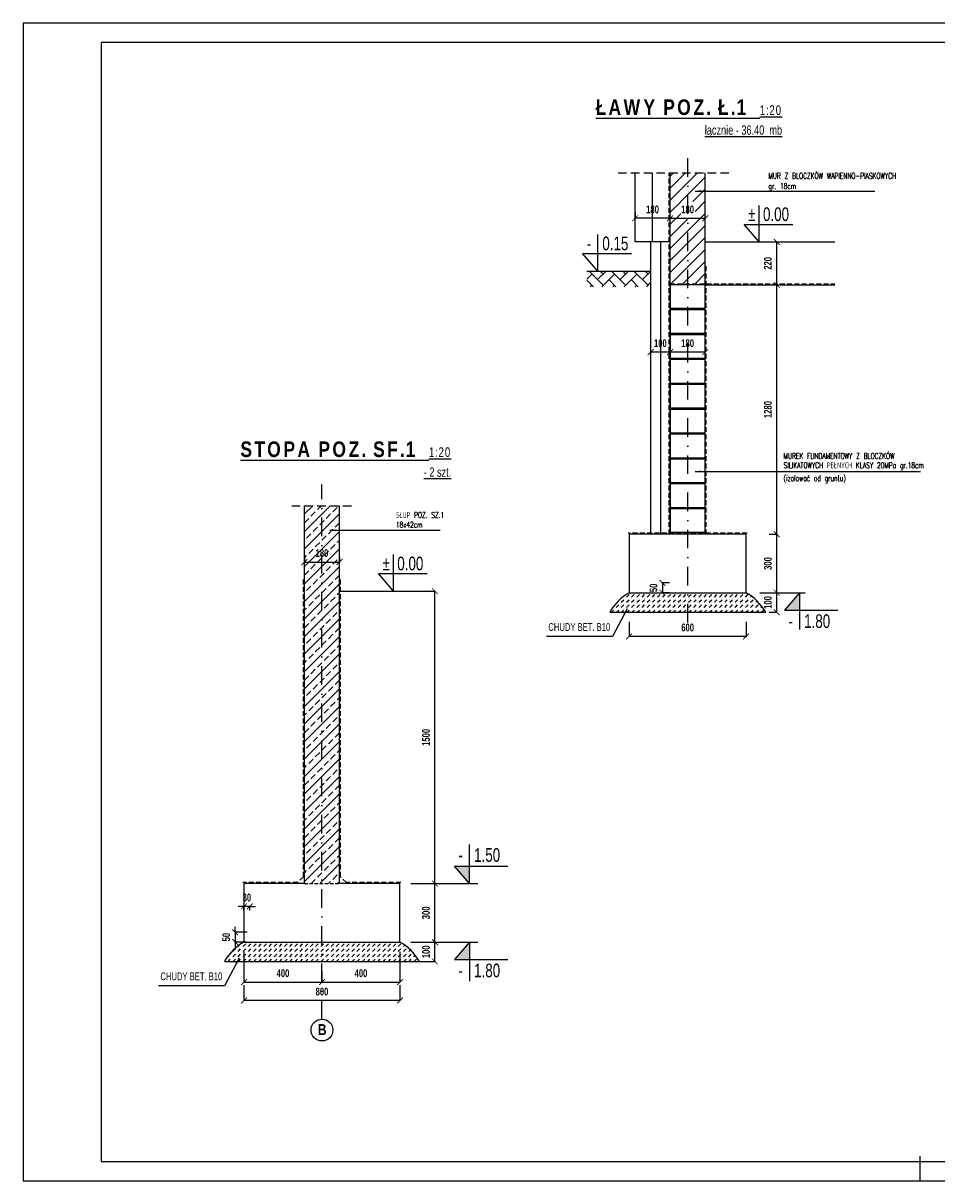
# Model space of a CAD drawing. Header units: millimetres. Extents: x 112819 to 342667, y 17484 to 73003.
# Tile 1 of 2: x 334267 to 338952, y 67063 to 73003. Entities that reach past the tile are written whole.
import ezdxf

# ---------------------------------------------------------------- set-up
doc = ezdxf.new("R2010")
doc.units = ezdxf.units.MM
doc.header["$LTSCALE"] = 5
for name, pattern in [('DASHDOT', [25.4, 12.7, -6.35, 0, -6.35]), ('DASHED', [0.75, 0.5, -0.25]), ('HIDDEN', [0.375, 0.25, -0.125])]:
    doc.linetypes.add(name, pattern=pattern)
doc.layers.add('RCAD_deskowanie', color=7, linetype='Continuous')
doc.styles.add('GRYF', font='arialbd.ttf')
doc.styles.add('RAMKA', font='arial.ttf', dxfattribs={"width": 0.7})
doc.styles.get("Standard").update_dxf_attribs({"font": 'txt.shx', "width": 0.7, "height": 35})
doc.styles.add('style1', font='arialbd.ttf', dxfattribs={"width": 0.7})
doc.linetypes.add('BATTING', pattern='A,0.0001,-0.1,[134,ltypeshp.shx,S=0.1,R=0,X=-0.1,Y=0],-0.2,[134,ltypeshp.shx,S=0.1,R=180,X=0.1,Y=0],-0.1', length=0.4001)
doc.dimstyles.new('RBCT DIM 20', dxfattribs={"dimtxt": 40, "dimasz": 30, "dimexe": 2.5, "dimexo": 50, "dimgap": 25, "dimtad": 1, "dimdec": 0, "dimzin": 1, "dimtxsty": 'style1', "dimblk": 'ARCHTICK', "dimcen": 30, "dimclrd": 2, "dimclre": 2, "dimclrt": 7, "dimadec": 0, "dimazin": 0, "dimtfac": 1, "dimtdec": 0, "dimtmove": 0, "dimatfit": 3, "dimfxl": 1, "dimarcsym": 0})
pattern_1 = [(45, (59573.528, 599751.85), (2e-15, 26.5165043), [18.75, -18.75])]

# ---------------------------------------------------------------- blocks, each defined once
blk = doc.blocks.new('_ArchTick')
at = {"color": 0, "linetype": 'ByBlock', "const_width": 0.15}
blk.add_lwpolyline([(-0.5, -0.5), (0.5, 0.5)], dxfattribs=at)
blk = doc.blocks.new('*D149')
at = {"color": 2, "lineweight": -2, "ltscale": 35, "transparency": 16777216}
for p, q in [((338094.1, 70080.5), (338133.6, 70080.5)), ((338131.1, 69980.5), (338131.1, 70080.5)), ((338091.8, 69980.5), (338133.6, 69980.5))]:
    blk.add_line(p, q, dxfattribs=at)
at = {"layer": 'Defpoints', "color": 0, "ltscale": 35, "transparency": 16777216}
for p in [(338044.1, 70080.5), (338131.1, 70080.5), (338041.8, 69980.5)]:
    blk.add_point(p, dxfattribs=at)
at = {"color": 2, "lineweight": -2, "ltscale": 35, "transparency": 16777216, "xscale": 30, "yscale": 30, "zscale": 30}
for p, rotation in [((338131.1, 70080.5), 90), ((338131.1, 69980.5), 270)]:
    blk.add_blockref('_ArchTick', p, dxfattribs=dict(at, rotation=rotation))
at = {"color": 7, "ltscale": 35, "transparency": 16777216, "insert": (338085.7, 70030.5), "char_height": 40, "attachment_point": 5, "rotation": 90, "style": 'style1'}
blk.add_mtext('100', dxfattribs=at)
blk = doc.blocks.new('*D150')
at = {"color": 2, "lineweight": -2, "ltscale": 35, "transparency": 16777216}
for p, q in [((338097.4, 70380.5), (338133.6, 70380.5)), ((338131.1, 70080.5), (338131.1, 70380.5)), ((338094.1, 70080.5), (338133.6, 70080.5))]:
    blk.add_line(p, q, dxfattribs=at)
at = {"layer": 'Defpoints', "color": 0, "ltscale": 35, "transparency": 16777216}
for p in [(338047.4, 70380.5), (338131.1, 70380.5), (338044.1, 70080.5)]:
    blk.add_point(p, dxfattribs=at)
at = {"color": 2, "lineweight": -2, "ltscale": 35, "transparency": 16777216, "xscale": 30, "yscale": 30, "zscale": 30}
for p, rotation in [((338131.1, 70380.5), 90), ((338131.1, 70080.5), 270)]:
    blk.add_blockref('_ArchTick', p, dxfattribs=dict(at, rotation=rotation))
at = {"color": 7, "ltscale": 35, "transparency": 16777216, "insert": (338085.7, 70230.5), "char_height": 40, "attachment_point": 5, "rotation": 90, "style": 'style1'}
blk.add_mtext('300', dxfattribs=at)
blk = doc.blocks.new('*D151')
at = {"color": 2, "lineweight": -2, "ltscale": 35, "transparency": 16777216}
for p, q in [((338084, 71660.5), (338133.6, 71660.5)), ((338131.1, 70380.5), (338131.1, 71660.5)), ((338092.6, 70380.5), (338128.6, 70380.5))]:
    blk.add_line(p, q, dxfattribs=at)
at = {"layer": 'Defpoints', "color": 0, "ltscale": 35, "transparency": 16777216}
for p in [(338034, 71660.5), (338131.1, 71660.5), (338142.6, 70380.5)]:
    blk.add_point(p, dxfattribs=at)
at = {"color": 2, "lineweight": -2, "ltscale": 35, "transparency": 16777216, "xscale": 30, "yscale": 30, "zscale": 30}
for p, rotation in [((338131.1, 71660.5), 90), ((338131.1, 70380.5), 270)]:
    blk.add_blockref('_ArchTick', p, dxfattribs=dict(at, rotation=rotation))
at = {"color": 7, "ltscale": 35, "transparency": 16777216, "insert": (338085.7, 71020.5), "char_height": 40, "attachment_point": 5, "rotation": 90, "style": 'style1'}
blk.add_mtext('1280', dxfattribs=at)
blk = doc.blocks.new('*D152')
at = {"color": 2, "lineweight": -2, "ltscale": 35, "transparency": 16777216}
for p, q in [((338099.2, 71880.5), (338133.6, 71880.5)), ((338131.1, 71660.5), (338131.1, 71880.5)), ((338084, 71660.5), (338133.6, 71660.5))]:
    blk.add_line(p, q, dxfattribs=at)
at = {"layer": 'Defpoints', "color": 0, "ltscale": 35, "transparency": 16777216}
for p in [(338049.2, 71880.5), (338131.1, 71880.5), (338034, 71660.5)]:
    blk.add_point(p, dxfattribs=at)
at = {"color": 2, "lineweight": -2, "ltscale": 35, "transparency": 16777216, "xscale": 30, "yscale": 30, "zscale": 30}
for p, rotation in [((338131.1, 71880.5), 90), ((338131.1, 71660.5), 270)]:
    blk.add_blockref('_ArchTick', p, dxfattribs=dict(at, rotation=rotation))
at = {"color": 7, "ltscale": 35, "transparency": 16777216, "insert": (338085.7, 71770.5), "char_height": 40, "attachment_point": 5, "rotation": 90, "style": 'style1'}
blk.add_mtext('220', dxfattribs=at)
blk = doc.blocks.new('*D153')
at = {"color": 2, "lineweight": -2, "ltscale": 35, "transparency": 16777216}
for p, q in [((337584.2, 71944.9), (337584.2, 72004.2)), ((337584.2, 72001.7), (337764.2, 72001.7)), ((337764.2, 71965), (337764.2, 72004.2))]:
    blk.add_line(p, q, dxfattribs=at)
at = {"layer": 'Defpoints', "color": 0, "ltscale": 35, "transparency": 16777216}
for p in [(337764.2, 72001.7), (337584.2, 71894.9), (337764.2, 71915)]:
    blk.add_point(p, dxfattribs=at)
at = {"color": 2, "lineweight": -2, "ltscale": 35, "transparency": 16777216, "xscale": 30, "yscale": 30, "zscale": 30, "rotation": 180}
blk.add_blockref('_ArchTick', (337584.2, 72001.7), dxfattribs=at)
at = {"color": 2, "lineweight": -2, "ltscale": 35, "transparency": 16777216, "xscale": 30, "yscale": 30, "zscale": 30}
blk.add_blockref('_ArchTick', (337764.2, 72001.7), dxfattribs=at)
at = {"color": 7, "ltscale": 35, "transparency": 16777216, "insert": (337674.2, 72047.1), "char_height": 40, "attachment_point": 5, "style": 'style1'}
blk.add_mtext('180', dxfattribs=at)
blk = doc.blocks.new('*D154')
at = {"color": 2, "lineweight": -2, "ltscale": 35, "transparency": 16777216}
for p, q in [((337374.2, 69931.8), (337374.2, 69854.2)), ((337974.2, 69931.8), (337974.2, 69854.2)), ((337974.2, 69856.7), (337374.2, 69856.7))]:
    blk.add_line(p, q, dxfattribs=at)
at = {"layer": 'Defpoints', "color": 0, "ltscale": 35, "transparency": 16777216}
for p in [(337374.2, 69981.8), (337974.2, 69981.8), (337374.2, 69856.7)]:
    blk.add_point(p, dxfattribs=at)
at = {"color": 2, "lineweight": -2, "ltscale": 35, "transparency": 16777216, "xscale": 30, "yscale": 30, "zscale": 30, "rotation": 180}
blk.add_blockref('_ArchTick', (337374.2, 69856.7), dxfattribs=at)
at = {"color": 2, "lineweight": -2, "ltscale": 35, "transparency": 16777216, "xscale": 30, "yscale": 30, "zscale": 30}
blk.add_blockref('_ArchTick', (337974.2, 69856.7), dxfattribs=at)
at = {"color": 7, "ltscale": 35, "transparency": 16777216, "insert": (337674.2, 69902.1), "char_height": 40, "attachment_point": 5, "style": 'style1'}
blk.add_mtext('600', dxfattribs=at)
blk = doc.blocks.new('*D155')
at = {"color": 2, "lineweight": -2, "ltscale": 35, "transparency": 16777216}
for p, q in [((337764.2, 71315.1), (337584.2, 71315.1)), ((337584.2, 71273.5), (337584.2, 71312.6)), ((337764.2, 71285.5), (337764.2, 71312.6))]:
    blk.add_line(p, q, dxfattribs=at)
at = {"layer": 'Defpoints', "color": 0, "ltscale": 35, "transparency": 16777216}
for p in [(337584.2, 71323.5), (337584.2, 71315.1), (337764.2, 71335.5)]:
    blk.add_point(p, dxfattribs=at)
at = {"color": 2, "lineweight": -2, "ltscale": 35, "transparency": 16777216, "xscale": 30, "yscale": 30, "zscale": 30, "rotation": 180}
blk.add_blockref('_ArchTick', (337584.2, 71315.1), dxfattribs=at)
at = {"color": 2, "lineweight": -2, "ltscale": 35, "transparency": 16777216, "xscale": 30, "yscale": 30, "zscale": 30}
blk.add_blockref('_ArchTick', (337764.2, 71315.1), dxfattribs=at)
at = {"color": 7, "ltscale": 35, "transparency": 16777216, "insert": (337674.2, 71360.5), "char_height": 40, "attachment_point": 5, "style": 'style1'}
blk.add_mtext('180', dxfattribs=at)
blk = doc.blocks.new('*D156')
at = {"color": 2, "lineweight": -2, "ltscale": 35, "transparency": 16777216}
for p, q in [((337484.2, 71365.1), (337484.2, 71317.6)), ((337584.2, 71315.1), (337484.2, 71315.1)), ((337584.2, 71273.5), (337584.2, 71312.6))]:
    blk.add_line(p, q, dxfattribs=at)
at = {"layer": 'Defpoints', "color": 0, "ltscale": 35, "transparency": 16777216}
for p in [(337484.2, 71315.1), (337484.2, 71315.1), (337584.2, 71323.5)]:
    blk.add_point(p, dxfattribs=at)
at = {"color": 2, "lineweight": -2, "ltscale": 35, "transparency": 16777216, "xscale": 30, "yscale": 30, "zscale": 30, "rotation": 180}
blk.add_blockref('_ArchTick', (337484.2, 71315.1), dxfattribs=at)
at = {"color": 2, "lineweight": -2, "ltscale": 35, "transparency": 16777216, "xscale": 30, "yscale": 30, "zscale": 30}
blk.add_blockref('_ArchTick', (337584.2, 71315.1), dxfattribs=at)
at = {"color": 7, "ltscale": 35, "transparency": 16777216, "insert": (337534.2, 71360.5), "char_height": 40, "attachment_point": 5, "style": 'style1'}
blk.add_mtext('100', dxfattribs=at)
blk = doc.blocks.new('*D157')
at = {"layer": 'Defpoints', "color": 0, "transparency": 16777216}
for p in [(337630.6, 70130.5), (337544.6, 70080.5), (337630.6, 70080.5)]:
    blk.add_point(p, dxfattribs=at)
at = {"layer": 'RCAD_deskowanie', "color": 2, "lineweight": -2, "transparency": 16777216}
for p, q in [((337580.6, 70130.5), (337542.1, 70130.5)), ((337544.6, 70130.5), (337544.6, 70080.5)), ((337580.6, 70080.5), (337542.1, 70080.5))]:
    blk.add_line(p, q, dxfattribs=at)
at = {"layer": 'RCAD_deskowanie', "color": 2, "lineweight": -2, "transparency": 16777216, "xscale": 30, "yscale": 30, "zscale": 30}
for p, rotation in [((337544.6, 70130.5), 90), ((337544.6, 70080.5), 270)]:
    blk.add_blockref('_ArchTick', p, dxfattribs=dict(at, rotation=rotation))
at = {"layer": 'RCAD_deskowanie', "color": 7, "transparency": 16777216, "insert": (337499.1, 70105.5), "char_height": 40, "attachment_point": 5, "rotation": 90, "style": 'style1'}
blk.add_mtext('50', dxfattribs=at)
blk = doc.blocks.new('*D158')
at = {"color": 2, "lineweight": -2, "ltscale": 35, "transparency": 16777216}
for p, q in [((336305.3, 68288.3), (336380.4, 68288.3)), ((336377.9, 68188.3), (336377.9, 68288.3)), ((336287.4, 68188.3), (336380.4, 68188.3))]:
    blk.add_line(p, q, dxfattribs=at)
at = {"layer": 'Defpoints', "color": 0, "ltscale": 35, "transparency": 16777216}
for p in [(336255.3, 68288.3), (336377.9, 68288.3), (336237.4, 68188.3)]:
    blk.add_point(p, dxfattribs=at)
at = {"color": 2, "lineweight": -2, "ltscale": 35, "transparency": 16777216, "xscale": 30, "yscale": 30, "zscale": 30}
for p, rotation in [((336377.9, 68288.3), 90), ((336377.9, 68188.3), 270)]:
    blk.add_blockref('_ArchTick', p, dxfattribs=dict(at, rotation=rotation))
at = {"color": 7, "ltscale": 35, "transparency": 16777216, "insert": (336332.4, 68238.3), "char_height": 40, "attachment_point": 5, "rotation": 90, "style": 'style1'}
blk.add_mtext('100', dxfattribs=at)
blk = doc.blocks.new('*D159')
at = {"color": 2, "lineweight": -2, "ltscale": 35, "transparency": 16777216}
for p, q in [((336289.4, 68588.3), (336380.4, 68588.3)), ((336377.9, 68288.3), (336377.9, 68588.3)), ((336305.3, 68288.3), (336380.4, 68288.3))]:
    blk.add_line(p, q, dxfattribs=at)
at = {"layer": 'Defpoints', "color": 0, "ltscale": 35, "transparency": 16777216}
for p in [(336239.4, 68588.3), (336377.9, 68588.3), (336255.3, 68288.3)]:
    blk.add_point(p, dxfattribs=at)
at = {"color": 2, "lineweight": -2, "ltscale": 35, "transparency": 16777216, "xscale": 30, "yscale": 30, "zscale": 30}
for p, rotation in [((336377.9, 68588.3), 90), ((336377.9, 68288.3), 270)]:
    blk.add_blockref('_ArchTick', p, dxfattribs=dict(at, rotation=rotation))
at = {"color": 7, "ltscale": 35, "transparency": 16777216, "insert": (336332.4, 68438.3), "char_height": 40, "attachment_point": 5, "rotation": 90, "style": 'style1'}
blk.add_mtext('300', dxfattribs=at)
blk = doc.blocks.new('*D160')
at = {"color": 2, "lineweight": -2, "ltscale": 35, "transparency": 16777216}
for p, q in [((336281.7, 70088.3), (336380.4, 70088.3)), ((336377.9, 68588.3), (336377.9, 70088.3)), ((336289.4, 68588.3), (336380.4, 68588.3))]:
    blk.add_line(p, q, dxfattribs=at)
at = {"layer": 'Defpoints', "color": 0, "ltscale": 35, "transparency": 16777216}
for p in [(336231.7, 70088.3), (336377.9, 70088.3), (336239.4, 68588.3)]:
    blk.add_point(p, dxfattribs=at)
at = {"color": 2, "lineweight": -2, "ltscale": 35, "transparency": 16777216, "xscale": 30, "yscale": 30, "zscale": 30}
for p, rotation in [((336377.9, 70088.3), 90), ((336377.9, 68588.3), 270)]:
    blk.add_blockref('_ArchTick', p, dxfattribs=dict(at, rotation=rotation))
at = {"color": 7, "ltscale": 35, "transparency": 16777216, "insert": (336332.4, 69338.3), "char_height": 40, "attachment_point": 5, "rotation": 90, "style": 'style1'}
blk.add_mtext('1500', dxfattribs=at)
blk = doc.blocks.new('*D161')
at = {"color": 2, "lineweight": -2, "ltscale": 35, "transparency": 16777216}
for p, q in [((335398.8, 68067.1), (335398.8, 67986.1)), ((336198.8, 68067.1), (336198.8, 67986.1)), ((336198.8, 67988.6), (335398.8, 67988.6))]:
    blk.add_line(p, q, dxfattribs=at)
at = {"layer": 'Defpoints', "color": 0, "ltscale": 35, "transparency": 16777216}
for p in [(335398.8, 68117.1), (336198.8, 68117.1), (335398.8, 67988.6)]:
    blk.add_point(p, dxfattribs=at)
at = {"color": 2, "lineweight": -2, "ltscale": 35, "transparency": 16777216, "xscale": 30, "yscale": 30, "zscale": 30, "rotation": 180}
blk.add_blockref('_ArchTick', (335398.8, 67988.6), dxfattribs=at)
at = {"color": 2, "lineweight": -2, "ltscale": 35, "transparency": 16777216, "xscale": 30, "yscale": 30, "zscale": 30}
blk.add_blockref('_ArchTick', (336198.8, 67988.6), dxfattribs=at)
at = {"color": 7, "ltscale": 35, "transparency": 16777216, "insert": (335798.8, 68034), "char_height": 40, "attachment_point": 5, "style": 'style1'}
blk.add_mtext('800', dxfattribs=at)
blk = doc.blocks.new('*D162')
at = {"color": 2, "linetype": 'DASHED', "lineweight": -2, "ltscale": 0.1, "transparency": 16777216}
for p, q in [((335398.8, 68471.2), (335368.8, 68471.2)), ((335428.8, 68471.2), (335398.8, 68471.2)), ((335428.8, 68471.2), (335458.8, 68471.2))]:
    blk.add_line(p, q, dxfattribs=at)
at = {"color": 2, "lineweight": -2, "ltscale": 0.1, "transparency": 16777216}
for p, q in [((335398.8, 68449.6), (335398.8, 68473.7)), ((335428.8, 68449.6), (335428.8, 68473.7))]:
    blk.add_line(p, q, dxfattribs=at)
at = {"layer": 'Defpoints', "color": 0, "ltscale": 0.1, "transparency": 16777216}
for p in [(335398.8, 68471.2), (335398.8, 68399.6), (335428.8, 68399.6)]:
    blk.add_point(p, dxfattribs=at)
at = {"color": 2, "lineweight": -2, "ltscale": 0.1, "transparency": 16777216, "xscale": 30, "yscale": 30, "zscale": 30}
blk.add_blockref('_ArchTick', (335398.8, 68471.2), dxfattribs=at)
at = {"color": 2, "lineweight": -2, "ltscale": 0.1, "transparency": 16777216, "xscale": 30, "yscale": 30, "zscale": 30, "rotation": 180}
blk.add_blockref('_ArchTick', (335428.8, 68471.2), dxfattribs=at)
at = {"color": 7, "ltscale": 0.1, "transparency": 16777216, "insert": (335413.8, 68516.6), "char_height": 40, "attachment_point": 5, "style": 'style1'}
blk.add_mtext('30', dxfattribs=at)
blk = doc.blocks.new('*D163')
at = {"color": 2, "lineweight": -2, "ltscale": 0.1, "transparency": 16777216}
for p, q in [((335414.6, 68338.3), (335350.8, 68338.3)), ((335411.4, 68288.3), (335350.8, 68288.3))]:
    blk.add_line(p, q, dxfattribs=at)
at = {"color": 2, "linetype": 'DASHED', "lineweight": -2, "ltscale": 0.1, "transparency": 16777216}
for p, q in [((335353.3, 68338.3), (335353.3, 68368.3)), ((335353.3, 68338.3), (335353.3, 68288.3)), ((335353.3, 68288.3), (335353.3, 68258.3))]:
    blk.add_line(p, q, dxfattribs=at)
at = {"layer": 'Defpoints', "color": 0, "ltscale": 0.1, "transparency": 16777216}
for p in [(335464.6, 68338.3), (335353.3, 68288.3), (335461.4, 68288.3)]:
    blk.add_point(p, dxfattribs=at)
at = {"color": 2, "lineweight": -2, "ltscale": 0.1, "transparency": 16777216, "xscale": 30, "yscale": 30, "zscale": 30}
for p, rotation in [((335353.3, 68338.3), 270), ((335353.3, 68288.3), 90)]:
    blk.add_blockref('_ArchTick', p, dxfattribs=dict(at, rotation=rotation))
at = {"color": 7, "ltscale": 0.1, "transparency": 16777216, "insert": (335307.9, 68313.3), "char_height": 40, "attachment_point": 5, "rotation": 90, "style": 'style1'}
blk.add_mtext('50', dxfattribs=at)
blk = doc.blocks.new('*D164')
at = {"layer": 'Defpoints', "color": 0, "transparency": 16777216}
for p in [(335398.8, 68288.3), (335798.8, 68188.3), (335798.8, 68082.7)]:
    blk.add_point(p, dxfattribs=at)
at = {"layer": 'RCAD_deskowanie', "color": 2, "lineweight": -2, "transparency": 16777216}
for p, q in [((335398.8, 68238.3), (335398.8, 68080.2)), ((335798.8, 68138.3), (335798.8, 68080.2)), ((335398.8, 68082.7), (335798.8, 68082.7))]:
    blk.add_line(p, q, dxfattribs=at)
at = {"layer": 'RCAD_deskowanie', "color": 2, "lineweight": -2, "transparency": 16777216, "xscale": 30, "yscale": 30, "zscale": 30, "rotation": 180}
blk.add_blockref('_ArchTick', (335398.8, 68082.7), dxfattribs=at)
at = {"layer": 'RCAD_deskowanie', "color": 2, "lineweight": -2, "transparency": 16777216, "xscale": 30, "yscale": 30, "zscale": 30}
blk.add_blockref('_ArchTick', (335798.8, 68082.7), dxfattribs=at)
at = {"layer": 'RCAD_deskowanie', "color": 7, "transparency": 16777216, "insert": (335598.8, 68128.2), "char_height": 40, "attachment_point": 5, "style": 'style1'}
blk.add_mtext('400', dxfattribs=at)
blk = doc.blocks.new('*D165')
at = {"layer": 'Defpoints', "color": 0, "transparency": 16777216}
for p in [(336198.8, 68288.3), (335798.8, 68188.3), (336198.8, 68082.7)]:
    blk.add_point(p, dxfattribs=at)
at = {"layer": 'RCAD_deskowanie', "color": 2, "lineweight": -2, "transparency": 16777216}
for p, q in [((336198.8, 68238.3), (336198.8, 68080.2)), ((335798.8, 68138.3), (335798.8, 68080.2)), ((335798.8, 68082.7), (336198.8, 68082.7))]:
    blk.add_line(p, q, dxfattribs=at)
at = {"layer": 'RCAD_deskowanie', "color": 2, "lineweight": -2, "transparency": 16777216, "xscale": 30, "yscale": 30, "zscale": 30, "rotation": 180}
blk.add_blockref('_ArchTick', (335798.8, 68082.7), dxfattribs=at)
at = {"layer": 'RCAD_deskowanie', "color": 2, "lineweight": -2, "transparency": 16777216, "xscale": 30, "yscale": 30, "zscale": 30}
blk.add_blockref('_ArchTick', (336198.8, 68082.7), dxfattribs=at)
at = {"layer": 'RCAD_deskowanie', "color": 7, "transparency": 16777216, "insert": (335998.8, 68128.2), "char_height": 40, "attachment_point": 5, "style": 'style1'}
blk.add_mtext('400', dxfattribs=at)
blk = doc.blocks.new('*D166')
at = {"layer": 'Defpoints', "color": 0, "transparency": 16777216}
for p in [(337404.2, 72001.7), (337404.2, 71982.7), (337584.2, 71894.9)]:
    blk.add_point(p, dxfattribs=at)
at = {"layer": 'RCAD_deskowanie', "color": 2, "lineweight": -2, "transparency": 16777216}
for p, q in [((337404.2, 72032.7), (337404.2, 72004.2)), ((337584.2, 72001.7), (337404.2, 72001.7)), ((337584.2, 71944.9), (337584.2, 72004.2))]:
    blk.add_line(p, q, dxfattribs=at)
at = {"layer": 'RCAD_deskowanie', "color": 2, "lineweight": -2, "transparency": 16777216, "xscale": 30, "yscale": 30, "zscale": 30, "rotation": 180}
blk.add_blockref('_ArchTick', (337404.2, 72001.7), dxfattribs=at)
at = {"layer": 'RCAD_deskowanie', "color": 2, "lineweight": -2, "transparency": 16777216, "xscale": 30, "yscale": 30, "zscale": 30}
blk.add_blockref('_ArchTick', (337584.2, 72001.7), dxfattribs=at)
at = {"layer": 'RCAD_deskowanie', "color": 7, "transparency": 16777216, "insert": (337494.2, 72047.1), "char_height": 40, "attachment_point": 5, "style": 'style1'}
blk.add_mtext('180', dxfattribs=at)
blk = doc.blocks.new('*D174')
at = {"layer": 'Defpoints', "color": 0, "transparency": 16777216}
for p in [(335708.8, 70313.6), (335888.8, 70313.6), (335888.8, 70238.2)]:
    blk.add_point(p, dxfattribs=at)
at = {"layer": 'RCAD_deskowanie', "color": 2, "lineweight": -2, "transparency": 16777216}
for p, q in [((335708.8, 70263.6), (335708.8, 70235.7)), ((335708.8, 70238.2), (335888.8, 70238.2)), ((335888.8, 70263.6), (335888.8, 70235.7))]:
    blk.add_line(p, q, dxfattribs=at)
at = {"layer": 'RCAD_deskowanie', "color": 2, "lineweight": -2, "transparency": 16777216, "xscale": 30, "yscale": 30, "zscale": 30, "rotation": 180}
blk.add_blockref('_ArchTick', (335708.8, 70238.2), dxfattribs=at)
at = {"layer": 'RCAD_deskowanie', "color": 2, "lineweight": -2, "transparency": 16777216, "xscale": 30, "yscale": 30, "zscale": 30}
blk.add_blockref('_ArchTick', (335888.8, 70238.2), dxfattribs=at)
at = {"layer": 'RCAD_deskowanie', "color": 7, "transparency": 16777216, "insert": (335798.8, 70283.7), "char_height": 40, "attachment_point": 5, "style": 'style1'}
blk.add_mtext('180', dxfattribs=at)

msp = doc.modelspace()

# ---------------------------------------------------------------- hatches: boundary and pattern name
at = {"linetype": 'Continuous', "ltscale": 35}
h = msp.add_hatch(dxfattribs=at)
h.set_pattern_fill('ANSI31', color=2, scale=350, style=0)
h.set_pattern_definition([(45, (149353.516, 1239352.336), (-30.9359217, 30.9359217), [])])
h.paths.add_polyline_path([(337764.2, 72234.9), (337704.2, 72234.9), (337704.2, 71665.5), (337764.2, 71665.5)])
h.paths.add_polyline_path([(337704.2, 72234.9), (337584.2, 72234.9), (337584.2, 71665.5), (337704.2, 71665.5)])
h.paths.add_polyline_path([(337638.4, 72004.9), (337712.3, 72004.9), (337712.3, 72087.3), (337638.4, 72087.3)])
at = {"ltscale": 35}
h = msp.add_hatch(dxfattribs=at)
h.set_pattern_fill('ANSI33', color=8, scale=10, style=0)
h.set_pattern_definition([(45, (35330.12, 980644.68), (-44.9012806, 44.9012806), []), (45, (35375.02, 980644.68), (-44.9012806, 44.9012806), [31.75, -15.875])])
h.paths.add_polyline_path([(335708.8, 68588.3), (335798.8, 68588.3), (335798.8, 70527.2), (335708.8, 70527.2)])
h.paths.add_polyline_path([(335798.8, 68588.3), (335888.8, 68588.3), (335888.8, 70527.2), (335798.8, 70527.2)])
h = msp.add_hatch(dxfattribs=at)
h.set_pattern_fill('DASH', color=2, scale=150, angle=45, style=0)
h.set_pattern_definition(pattern_1)
edge = h.paths.add_edge_path()
edge.add_arc((337497.1, 69857.6), 254.5, 478.86758, 511.13242)
edge.add_line((337274.2, 69980.5), (337674.2, 69980.5))
edge.add_line((337674.2, 69980.5), (337674.2, 70080.5))
edge.add_line((337674.2, 70080.5), (337374.2, 70080.5))
h = msp.add_hatch(dxfattribs=at)
h.set_pattern_fill('DASH', color=2, scale=150, angle=45, style=0)
h.set_pattern_definition(pattern_1)
edge = h.paths.add_edge_path()
edge.add_arc((337851.4, 69857.6), 254.5, 28.86758, 61.13242, ccw=False)
edge.add_line((338074.2, 69980.5), (337674.2, 69980.5))
edge.add_line((337674.2, 69980.5), (337674.2, 70080.5))
edge.add_line((337674.2, 70080.5), (337974.2, 70080.5))
h = msp.add_hatch(dxfattribs=at)
h.set_pattern_fill('DASH', color=2, scale=150, angle=45, style=0)
h.set_pattern_definition([(45, (57873.138, 597959.629), (2e-15, 26.5165043), [18.75, -18.75])])
edge = h.paths.add_edge_path()
edge.add_arc((336068.4, 68057.8), 264.8, 29.51452, 60.48548)
edge.add_line((336198.8, 68288.3), (335798.8, 68288.3))
edge.add_line((335798.8, 68288.3), (335798.8, 68188.3))
edge.add_line((335798.8, 68188.3), (336298.8, 68188.3))
edge = h.paths.add_edge_path()
edge.add_arc((335529.3, 68057.8), 264.8, 119.51452, 150.48548)
edge.add_line((335298.8, 68188.3), (335798.8, 68188.3))
edge.add_line((335798.8, 68188.3), (335798.8, 68288.3))
edge.add_line((335798.8, 68288.3), (335398.8, 68288.3))
at = {"layer": 'RCAD_deskowanie'}
h = msp.add_hatch(dxfattribs=at)
h.set_pattern_fill('AR-HBONE', color=2, scale=0.4)
h.set_pattern_definition([(45, (1681.105, 304.68), (6e-15, 57.473639), [121.92, -40.64]), (135, (1709.84, 333.42), (6e-15, 57.473639), [121.92, -40.64])])
h.paths.add_polyline_path([(337157.1, 71730.5), (337484.2, 71730.5), (337484.2, 71650.5), (337157.1, 71650.5)])

# ---------------------------------------------------------------- linework, layer by layer
at = {"color": 2, "linetype": 'DASHDOT', "ltscale": 1.5}
for p, q in [((337674.2, 69927.6), (337674.2, 72334.8)), ((335798.8, 67892.7), (335798.8, 70635.6))]:
    msp.add_line(p, q, dxfattribs=at)
at = {"color": 2, "linetype": 'HIDDEN', "ltscale": 35}
for p, q in [((337317.3, 72234.9), (337885.8, 72234.9)), ((335643.6, 70527.2), (335954.1, 70527.2))]:
    msp.add_line(p, q, dxfattribs=at)
at = {"color": 2, "ltscale": 35}
for p, q in [((337404.2, 71880.5), (337404.2, 72234.9)), ((337584.2, 71880.5), (337404.2, 71880.5)), ((337484.2, 71880.5), (337484.2, 70380.5)), ((337764.2, 71880.5), (338428.7, 71880.5)), ((337157.1, 71730.5), (337484.2, 71730.5)), ((335888.8, 70088.3), (336380, 70088.3)), ((338044.1, 70080.5), (338277.5, 70080.5)), ((337274.2, 69980.5), (338074.2, 69980.5)), ((336255.3, 68588.3), (336598.2, 68588.3)), ((336255.3, 68288.3), (336598.2, 68288.3)), ((335298.8, 68188.3), (336298.8, 68188.3))]:
    msp.add_line(p, q, dxfattribs=at)
at = {"color": 2, "linetype": 'BATTING', "ltscale": 45}
msp.add_line((337494.2, 71880.5), (337494.2, 72234.9), dxfattribs=at)
at = {"color": 1, "linetype": 'DASHED', "ltscale": 10}
for p, q in [((337579.2, 70380.5), (337579.2, 72234.9)), ((337769.2, 70380.5), (337769.2, 71760.5)), ((337584.2, 71665.5), (338428.7, 71665.5)), ((337979.2, 70385.5), (337369.2, 70385.5)), ((335703.8, 68623.3), (335703.8, 70148.3)), ((335893.8, 68623.3), (335893.8, 70148.3)), ((335703.8, 68623.3), (335673.8, 68593.3)), ((335923.8, 68593.3), (335893.8, 68623.3)), ((335673.8, 68593.3), (335393.8, 68593.3)), ((336203.8, 68593.3), (335923.8, 68593.3))]:
    msp.add_line(p, q, dxfattribs=at)
at = {"color": 7, "ltscale": 35}
for p, q in [((337584.2, 71640.5), (337584.2, 72234.9)), ((337764.2, 71640.5), (337764.2, 72234.9)), ((338041.2, 71880.5), (337963.5, 71970.7)), ((337213, 71730.5), (337135.3, 71820.7)), ((337584.2, 70380.5), (337584.2, 71640.5)), ((337764.2, 71660.5), (338428.7, 71660.5)), ((337764.2, 70380.5), (337764.2, 71640.5)), ((335708.8, 69108.3), (335708.8, 70527.2)), ((335888.8, 69108.3), (335888.8, 70527.2)), ((337974.2, 70380.5), (337374.2, 70380.5)), ((337374.2, 70380.5), (337374.2, 70080.5)), ((337974.2, 70380.5), (337734.2, 70380.5)), ((337974.2, 70080.5), (337974.2, 70380.5)), ((336165.8, 70088.3), (336088.1, 70178.4)), ((337374.2, 70080.5), (337974.2, 70080.5)), ((335708.8, 68588.3), (335708.8, 69108.3)), ((335888.8, 68588.3), (335888.8, 69108.3)), ((335708.8, 68588.3), (335398.8, 68588.3)), ((335398.8, 68588.3), (335398.8, 68288.3)), ((336198.8, 68588.3), (335888.8, 68588.3)), ((336198.8, 68588.3), (335888.8, 68588.3)), ((336198.8, 68288.3), (336198.8, 68588.3)), ((335398.8, 68288.3), (336198.8, 68288.3))]:
    msp.add_line(p, q, dxfattribs=at)
at = {"linetype": 'Continuous'}
for p, q in [((338041.2, 71880.5), (338041.2, 72068.2)), ((337963.5, 71970.7), (338213.7, 71970.7)), ((337213, 71730.5), (337213, 71918.2)), ((337135.3, 71820.7), (337385.5, 71820.7)), ((336165.8, 70088.3), (336165.8, 70276)), ((336088.1, 70178.4), (336338.3, 70178.4)), ((338247.9, 70080.5), (338170.2, 69990.3)), ((338170.2, 69990.3), (338443.9, 69990.3)), ((336555.5, 68588.3), (336477.8, 68678.4)), ((336477.8, 68678.4), (336751.5, 68678.4)), ((336555.5, 68288.3), (336477.8, 68198.1)), ((336477.8, 68198.1), (336751.5, 68198.1))]:
    msp.add_line(p, q, dxfattribs=at)
at = {"color": 2, "linetype": 'BATTING', "ltscale": 25}
msp.add_line((337534.2, 71880.5), (337534.2, 70380.5), dxfattribs=at)
at = {"color": 7, "linetype": 'Continuous'}
msp.add_line((338247.9, 70080.5), (338247.9, 69892.7), dxfattribs=at)
at = {"color": 8, "linetype": 'DASHED', "ltscale": 7}
msp.add_line((335708.8, 68588.3), (335888.8, 68588.3), dxfattribs=at)
at = {"color": 2, "linetype": 'Continuous', "ltscale": 35}
msp.add_line((338866.5, 67063), (338866.5, 67189.7), dxfattribs=at)
at = {"color": 7, "ltscale": 35}
for points in [[(334266.5, 67063), (342666.5, 67063), (342666.5, 73003), (334266.5, 73003)], [(334666.5, 67163), (342566.5, 67163), (342566.5, 72903), (334666.5, 72903)], [(337584.2, 71540.5), (337764.2, 71540.5), (337764.2, 71660.5), (337584.2, 71660.5)], [(337584.2, 71412.5), (337764.2, 71412.5), (337764.2, 71532.5), (337584.2, 71532.5)], [(337584.2, 71284.5), (337764.2, 71284.5), (337764.2, 71404.5), (337584.2, 71404.5)], [(337584.2, 71156.5), (337764.2, 71156.5), (337764.2, 71276.5), (337584.2, 71276.5)], [(337584.2, 71028.5), (337764.2, 71028.5), (337764.2, 71148.5), (337584.2, 71148.5)], [(337584.2, 70900.5), (337764.2, 70900.5), (337764.2, 71020.5), (337584.2, 71020.5)], [(337584.2, 70773.5), (337764.2, 70773.5), (337764.2, 70893.5), (337584.2, 70893.5)], [(337584.2, 70645.5), (337764.2, 70645.5), (337764.2, 70765.5), (337584.2, 70765.5)], [(337584.2, 70518.5), (337764.2, 70518.5), (337764.2, 70638.5), (337584.2, 70638.5)], [(337584.2, 70391.5), (337764.2, 70391.5), (337764.2, 70511.5), (337584.2, 70511.5)]]:
    msp.add_lwpolyline(points, close=True, dxfattribs=at)
at = {"color": 2, "linetype": 'Continuous'}
msp.add_circle((335798.8, 67836.7), 56, dxfattribs=at)
at = {"color": 2, "ltscale": 35}
for centre, start, end in [((337504.7, 69850), 119.51452, 150.48548), ((337843.8, 69850), 29.51452, 60.48548), ((335529.3, 68057.8), 119.51452, 150.48548), ((336068.4, 68057.8), 29.51452, 60.48548)]:
    msp.add_arc(centre, 264.8, start, end, dxfattribs=at)
at = {"color": 2, "linetype": 'Continuous'}
for points in [[(338247.9, 70080.5), (338170.2, 69990.3), (338247.9, 69990.3)], [(336555.5, 68588.3), (336477.8, 68678.4), (336555.5, 68678.4)], [(336555.5, 68288.3), (336477.8, 68198.1), (336555.5, 68198.1)]]:
    msp.add_solid(points, dxfattribs=at)
at = {"layer": 'RCAD_deskowanie', "color": 7}
for p, q in [((336555.5, 68588.3), (336555.5, 68788.7)), ((336555.5, 68288.3), (336555.5, 68087.8))]:
    msp.add_line(p, q, dxfattribs=at)

# ---------------------------------------------------------------- texts
at = {"color": 7, "ltscale": 35, "width": 0.6}
for s, p in [('MUR Z BLOCZKÓW WAPIENNO-PIASKOWYCH', (338088.4, 72204.4)), ('gr. 18cm', (338088.4, 72152.1)), ('MUREK FUNDAMENTOWY Z BLOCZKÓW', (338166.1, 70767)), ('SILIKATOWYCH PEŁNYCH KLASY 20MPa gr.18cm', (338166.1, 70719.4)), ('(izolować od gruntu)', (338166.1, 70653.1)), ('SŁUP POZ. SZ.1', (336178, 70464.1)), ('18x42cm', (336178, 70414.8))]:
    msp.add_text(s, height=30, dxfattribs=at).set_placement(p)
at = {"color": 7, "style": 'RAMKA', "width": 0.7}
for s, p in [('%%P  0.00', (337984.7, 71987.7)), ('-   0.15', (337156.5, 71837.7)), ('%%P  0.00', (336109.3, 70195.5)), ('-   1.80', (338191.4, 69899.7)), ('-   1.50', (336499, 68699.8)), ('-   1.80', (336499, 68107.4))]:
    msp.add_text(s, height=70.2, dxfattribs=at).set_placement(p)
at = {"color": 7, "ltscale": 35, "style": 'RAMKA', "width": 0.7}
for p in [(336959.8, 69884.7), (334970.4, 68092.5)]:
    msp.add_text('CHUDY BET. B10', height=40, dxfattribs=at).set_placement(p)
at = {"color": 2, "linetype": 'Continuous', "style": 'GRYF', "width": 0.8}
msp.add_text('B', height=56, dxfattribs=at).set_placement((335777.4, 67811))
at = {"color": 7, "linetype": 'Continuous', "ltscale": 35, "char_height": 80, "attachment_point": 3, "style": 'RAMKA'}
for s, width, insert in [('{\\fArial Black|b1|i0|c238|p34;\\T1.2;\\LŁAWY POZ. Ł.1\\l  \\fArial|b0|i0|c238|p34;\\H0.625x;\\L1:20\\fArial Black|b0|i0|c238|p34;\\T1;\\l\\P\\fArial|b0|i0|c238|p34;\\H0.95994x;\\Lłącznie - 36.40  mb}', 933.618, (338158.4, 72611.8)), ('{\\fArial Black|b1|i0|c238|p34;\\T1.2;\\LSTOPA POZ. SF.1\\l  \\fArial|b0|i0|c238|p34;\\H0.625x;\\L1:20\\fArial Black|b0|i0|c238|p34;\\T1;\\l\\P\\fArial|b0|i0|c238|p34;\\H0.95994x;\\L- 2 szt.}', 1277.085, (336461.8, 70856.8))]:
    msp.add_mtext_dynamic_manual_height_columns(s, width=width, gutter_width=50, heights=[0], dxfattribs=dict(at, insert=insert))

# ---------------------------------------------------------------- dimensions: what is measured, and where the dimension line sits
at = {"color": 7, "ltscale": 35}
dim = msp.add_linear_dim(base=(337764.2, 72001.7), p1=(337584.2, 71894.9), p2=(337764.2, 71915), dimstyle='RBCT DIM 20', override={"dimtmove": 1}, dxfattribs=at)
dim.commit()
dim.dimension.update_dxf_attribs({"geometry": '*D153', "text_midpoint": (337674.2, 72047.1)})
for base, p1, p2, picture, middle in [((338131.1, 71880.5), (338034, 71660.5), (338049.2, 71880.5), '*D152', (338085.7, 71770.5)), ((338131.1, 71660.5), (338142.6, 70380.5), (338034, 71660.5), '*D151', (338085.7, 71020.5)), ((338131.1, 70380.5), (338044.1, 70080.5), (338047.4, 70380.5), '*D150', (338085.7, 70230.5)), ((336377.9, 70088.3), (336239.4, 68588.3), (336231.7, 70088.3), '*D160', (336332.4, 69338.3)), ((336377.9, 68588.3), (336255.3, 68288.3), (336239.4, 68588.3), '*D159', (336332.4, 68438.3))]:
    dim = msp.add_linear_dim(base=base, p1=p1, p2=p2, angle=90, dimstyle='RBCT DIM 20', override={"dimtmove": 1}, dxfattribs=at)
    dim.commit()
    dim.dimension.update_dxf_attribs({"geometry": picture, "text_midpoint": middle})
dim = msp.add_linear_dim(base=(337484.2, 71315.1), p1=(337584.2, 71323.5), p2=(337484.2, 71315.1), dimstyle='RBCT DIM 20', override={"dimtmove": 1}, dxfattribs=at)
dim.commit()
dim.dimension.update_dxf_attribs({"geometry": '*D156', "text_midpoint": (337534.2, 71315.1), "dimtype": 160})
dim = msp.add_linear_dim(base=(337584.2, 71315.1), p1=(337764.2, 71335.5), p2=(337584.2, 71323.5), dimstyle='RBCT DIM 20', dxfattribs=at)
dim.commit()
dim.dimension.update_dxf_attribs({"geometry": '*D155', "text_midpoint": (337674.2, 71360.5)})
for base, p1, p2, picture, middle in [((338131.1, 70080.5), (338041.8, 69980.5), (338044.1, 70080.5), '*D149', (338131.1, 70030.5)), ((336377.9, 68288.3), (336237.4, 68188.3), (336255.3, 68288.3), '*D158', (336377.9, 68238.3))]:
    dim = msp.add_linear_dim(base=base, p1=p1, p2=p2, angle=90, dimstyle='RBCT DIM 20', dxfattribs=at)
    dim.commit()
    dim.dimension.update_dxf_attribs({"geometry": picture, "text_midpoint": middle, "dimtype": 160})
at = {"color": 2, "ltscale": 35}
for base, p1, p2, picture, middle in [((337374.2, 69856.7), (337974.2, 69981.8), (337374.2, 69981.8), '*D154', (337674.2, 69902.1)), ((335398.8, 67988.6), (336198.8, 68117.1), (335398.8, 68117.1), '*D161', (335798.8, 68034))]:
    dim = msp.add_linear_dim(base=base, p1=p1, p2=p2, dimstyle='RBCT DIM 20', dxfattribs=at)
    dim.commit()
    dim.dimension.update_dxf_attribs({"geometry": picture, "text_midpoint": middle})
at = {"color": 2, "ltscale": 0.1}
dim = msp.add_linear_dim(base=(335398.8, 68471.2), p1=(335428.8, 68399.6), p2=(335398.8, 68399.6), dimstyle='RBCT DIM 20', dxfattribs=at)
dim.commit()
dim.dimension.update_dxf_attribs({"geometry": '*D162', "text_midpoint": (335413.8, 68471.2), "dimtype": 160})
dim = msp.add_linear_dim(base=(335353.3, 68288.3), p1=(335464.6, 68338.3), p2=(335461.4, 68288.3), angle=90, dimstyle='RBCT DIM 20', dxfattribs=at)
dim.commit()
dim.dimension.update_dxf_attribs({"geometry": '*D163', "text_midpoint": (335353.3, 68313.3), "dimtype": 160})
at = {"layer": 'RCAD_deskowanie', "color": 7}
dim = msp.add_linear_dim(base=(337404.2, 72001.7), p1=(337584.2, 71894.9), p2=(337404.2, 71982.7), dimstyle='RBCT DIM 20', override={"dimtmove": 1}, dxfattribs=at)
dim.commit()
dim.dimension.update_dxf_attribs({"geometry": '*D166', "text_midpoint": (337494.2, 72047.1)})
for base, p1, p2, picture, middle in [((335888.8, 70238.2), (335708.8, 70313.6), (335888.8, 70313.6), '*D174', (335798.8, 70283.7)), ((335798.8, 68082.7), (335398.8, 68288.3), (335798.8, 68188.3), '*D164', (335598.8, 68128.2))]:
    dim = msp.add_linear_dim(base=base, p1=p1, p2=p2, dimstyle='RBCT DIM 20', dxfattribs=at)
    dim.commit()
    dim.dimension.update_dxf_attribs({"geometry": picture, "text_midpoint": middle})
dim = msp.add_linear_dim(base=(337544.6, 70080.5), p1=(337630.6, 70130.5), p2=(337630.6, 70080.5), angle=90, dimstyle='RBCT DIM 20', dxfattribs=at)
dim.commit()
dim.dimension.update_dxf_attribs({"geometry": '*D157', "text_midpoint": (337544.6, 70105.5), "dimtype": 160})
dim = msp.add_linear_dim(base=(336198.8, 68082.7), p1=(335798.8, 68188.3), p2=(336198.8, 68288.3), dimstyle='RBCT DIM 20', override={"dimtmove": 1}, dxfattribs=at)
dim.commit()
dim.dimension.update_dxf_attribs({"geometry": '*D165', "text_midpoint": (335998.8, 68082.7), "dimtype": 160})

# ---------------------------------------------------------------- leaders
at = {"color": 7, "ltscale": 35}
for points in [[(337712.1, 72141.4), (338633.6, 72141.4)], [(337712.1, 70702.8), (338867.9, 70702.8)], [(335838.6, 70400.9), (336404.2, 70400.9)], [(337363.6, 69998.4), (337288.7, 69856.6), (336949.9, 69856.6)], [(335374.1, 68206.2), (335299.2, 68064.4), (334960.4, 68064.4)]]:
    msp.add_leader(points, dimstyle='RBCT DIM 20', override={"dimgap": 25, "dimtad": 0}, dxfattribs=at)

doc.saveas('drawing.dxf')
